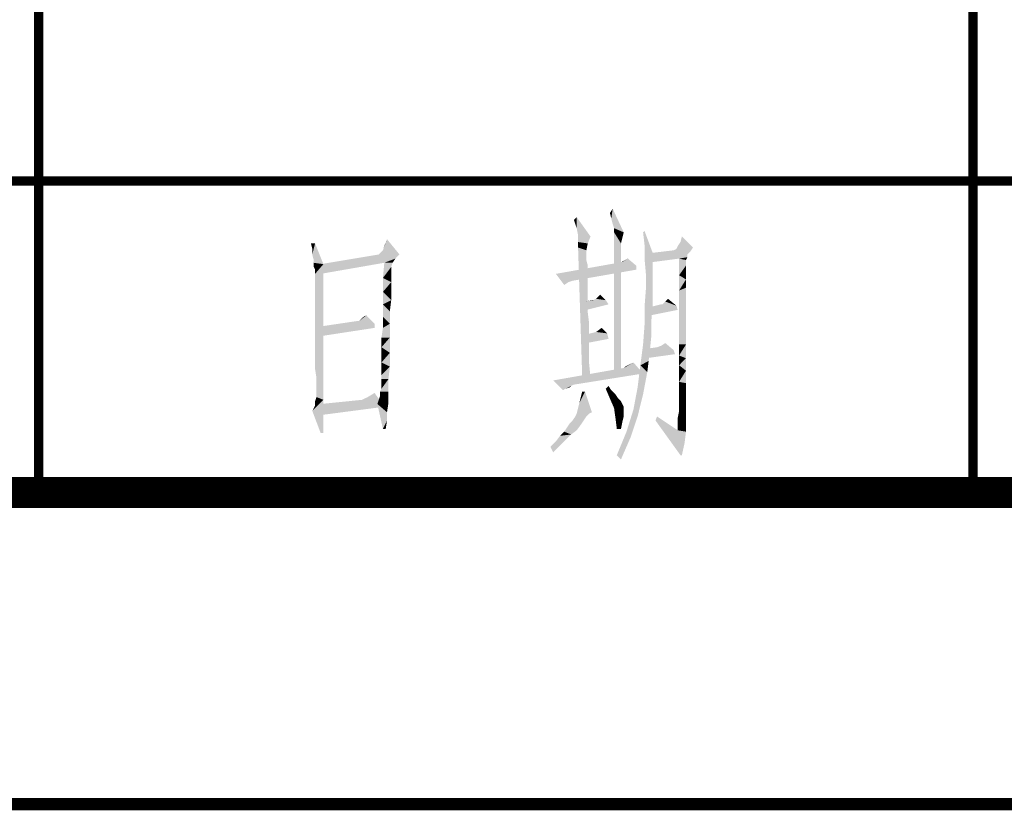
# Model space of a CAD drawing. Header units: millimetres. Extents: x 0 to 420, y 0 to 297.
# Tile 16 of 27: x 265 to 281, y 0 to 13. Entities that reach past the tile are written whole.
import ezdxf

# ---------------------------------------------------------------- set-up
doc = ezdxf.new("R2010")
doc.units = ezdxf.units.MM
doc.header["$LTSCALE"] = 23.1
doc.layers.get('0').update_dxf_attribs({"linetype": 'CONTINUOUS'})
doc.layers.add('GMA1347总成-02_DXF_FORMAT', color=7, linetype='CONTINUOUS')

msp = doc.modelspace()

# ---------------------------------------------------------------- linework, layer by layer
at = {"color": 1, "linetype": 'CONTINUOUS'}
for points in [[(274.193, 9.4), (274.171, 9.489), (274.216, 9.556)], [(274.216, 9.311), (274.193, 9.4), (274.216, 9.556)], [(274.238, 9.244), (274.216, 9.311), (274.216, 9.556)], [(274.238, 9.244), (274.216, 9.556), (274.393, 9.178)], [(273.638, 9.244), (273.593, 9.378), (273.638, 9.422)], [(273.66, 9.133), (273.638, 9.244), (273.638, 9.422)], [(273.66, 9.133), (273.638, 9.422), (273.86, 9.111)], [(274.393, 9.178), (274.238, 9.178), (274.238, 9.244)], [(274.238, 9.178), (274.393, 9.178), (274.371, 9.089)], [(274.238, 9.178), (274.371, 9.089), (274.349, 9)], [(274.349, 9), (274.238, 6.933), (274.238, 9.178)], [(274.727, 8.978), (274.704, 9.178), (274.727, 9.2)], [(274.727, 8.978), (274.727, 9.2), (274.86, 8.844)], [(270.527, 8.889), (270.549, 8.956), (270.593, 9.067)], [(270.527, 8.889), (270.593, 9.067), (270.793, 8.822)], [(273.86, 9.111), (273.66, 9.022), (273.66, 9.133)], [(273.66, 9.022), (273.86, 9.111), (273.816, 9)], [(273.816, 9), (273.66, 8.933), (273.66, 9.022)], [(275.504, 8.933), (275.26, 8.956), (275.304, 9.022)], [(275.304, 9.022), (275.327, 9.111), (275.504, 8.933)], [(269.438, 9), (269.393, 8.911), (269.371, 9)], [(269.393, 8.822), (269.393, 8.911), (269.438, 9)], [(269.416, 8.733), (269.393, 8.822), (269.438, 9)], [(269.416, 8.689), (269.416, 8.733), (269.438, 9)], [(269.416, 8.689), (269.438, 9), (269.571, 8.667)], [(270.793, 8.822), (270.482, 8.844), (270.527, 8.889)], [(273.66, 8.933), (273.816, 9), (273.793, 8.889)], [(273.793, 8.889), (273.727, 6.844), (273.66, 8.933)], [(273.793, 8.889), (273.793, 8.867), (273.727, 6.844)], [(273.793, 8.867), (273.793, 8.844), (273.727, 6.844)], [(274.349, 9), (274.349, 8.978), (274.238, 6.933)], [(274.349, 8.978), (274.349, 8.956), (274.238, 6.933)], [(274.349, 8.956), (274.349, 8.911), (274.238, 6.933)], [(274.349, 8.911), (274.349, 8.844), (274.238, 6.933)], [(274.86, 8.844), (274.727, 8.756), (274.727, 8.978)], [(275.46, 8.867), (274.816, 8.844), (275.193, 8.889)], [(274.816, 8.844), (275.46, 8.867), (275.416, 8.822)], [(275.193, 8.889), (275.238, 8.911), (275.504, 8.933)], [(275.193, 8.889), (275.504, 8.933), (275.46, 8.867)], [(275.504, 8.933), (275.238, 8.911), (275.26, 8.956)], [(270.793, 8.822), (270.727, 8.756), (269.527, 8.667)], [(270.793, 8.822), (269.527, 8.667), (270.46, 8.822)], [(270.727, 8.756), (270.549, 8.689), (269.527, 8.667)], [(270.793, 8.822), (270.46, 8.822), (270.482, 8.844)], [(270.549, 8.689), (270.727, 8.756), (270.682, 8.689)], [(273.793, 8.844), (273.793, 8.8), (273.727, 6.844)], [(273.793, 8.8), (273.793, 8.733), (273.727, 6.844)], [(273.793, 8.733), (273.816, 8.644), (273.727, 6.844)], [(274.349, 8.844), (274.349, 8.778), (274.238, 6.933)], [(274.349, 8.778), (274.349, 8.667), (274.238, 6.933)], [(274.349, 8.689), (274.416, 8.733), (274.46, 8.756)], [(274.349, 8.689), (274.46, 8.756), (274.593, 8.644)], [(274.349, 8.689), (274.371, 8.711), (274.416, 8.733)], [(274.727, 8.756), (274.86, 8.844), (274.86, 8.556)], [(274.86, 8.556), (274.749, 8.511), (274.727, 8.756)], [(275.416, 8.822), (274.771, 8.689), (274.816, 8.844)], [(275.416, 8.822), (275.416, 8.778), (274.771, 8.689)], [(275.416, 8.778), (275.282, 8.756), (274.771, 8.689)], [(275.282, 8.756), (275.416, 8.778), (275.393, 8.733)], [(275.393, 8.733), (275.282, 8.489), (275.282, 8.756)], [(275.393, 8.733), (275.393, 8.711), (275.282, 8.489)], [(275.393, 8.711), (275.393, 8.644), (275.282, 8.489)], [(269.571, 8.667), (269.416, 8.622), (269.416, 8.689)], [(269.438, 8.578), (269.416, 8.622), (269.571, 8.667)], [(269.438, 8.556), (269.438, 8.578), (269.571, 8.667)], [(269.438, 8.533), (269.438, 8.556), (269.571, 8.667)], [(269.438, 8.511), (269.438, 8.533), (269.571, 8.667)], [(269.438, 8.467), (269.438, 8.511), (269.571, 8.667)], [(269.438, 8.378), (269.438, 8.467), (269.571, 8.667)], [(269.438, 8.289), (269.438, 8.378), (269.571, 8.667)], [(269.438, 8.133), (269.438, 8.289), (269.571, 8.667)], [(269.438, 7.978), (269.438, 8.133), (269.571, 8.667)], [(269.438, 7.778), (269.438, 7.978), (269.571, 8.667)], [(269.438, 7.556), (269.438, 7.778), (269.571, 8.667)], [(269.438, 7.333), (269.438, 7.556), (269.571, 8.667)], [(269.438, 7.156), (269.438, 7.333), (269.571, 8.667)], [(269.438, 6.978), (269.438, 7.156), (269.571, 8.667)], [(269.46, 6.844), (269.438, 6.978), (269.571, 8.667)], [(269.46, 6.733), (269.46, 6.844), (269.571, 8.667)], [(269.46, 6.644), (269.46, 6.733), (269.571, 8.667)], [(269.46, 6.6), (269.46, 6.644), (269.571, 8.667)], [(269.46, 6.578), (269.46, 6.6), (269.571, 8.667)], [(269.46, 6.533), (269.46, 6.578), (269.571, 8.667)], [(269.46, 6.533), (269.571, 8.667), (269.571, 6.489)], [(269.527, 8.667), (270.549, 8.689), (269.527, 8.511)], [(270.682, 8.689), (270.66, 8.622), (270.527, 8.444)], [(270.682, 8.689), (270.527, 8.444), (270.549, 8.689)], [(270.66, 8.622), (270.66, 8.578), (270.527, 8.444)], [(270.66, 8.578), (270.66, 8.533), (270.527, 8.444)], [(274.349, 8.689), (274.593, 8.644), (273.304, 8.511)], [(274.349, 8.689), (273.304, 8.511), (274.304, 8.689)], [(274.593, 8.644), (274.593, 8.578), (273.304, 8.511)], [(273.304, 8.511), (274.593, 8.578), (273.571, 8.4)], [(273.816, 8.644), (273.816, 8.556), (273.727, 6.844)], [(273.816, 8.556), (273.816, 8.444), (273.727, 6.844)], [(274.349, 8.667), (274.349, 8.578), (274.238, 6.933)], [(274.349, 8.578), (274.349, 8.444), (274.238, 6.933)], [(274.749, 8.511), (274.86, 8.556), (274.86, 8.289)], [(275.393, 8.644), (275.393, 8.556), (275.282, 8.489)], [(275.282, 8.489), (275.393, 8.556), (275.393, 8.422)], [(270.66, 8.533), (270.66, 8.467), (270.527, 8.444)], [(270.527, 8.444), (270.66, 8.467), (270.66, 8.378)], [(270.66, 8.378), (270.527, 8.222), (270.527, 8.444)], [(273.304, 8.511), (273.571, 8.4), (273.504, 8.378)], [(273.504, 8.378), (273.438, 8.333), (273.304, 8.511)], [(273.816, 8.444), (273.816, 8.333), (273.727, 6.844)], [(274.349, 8.444), (274.349, 8.311), (274.238, 6.933)], [(274.86, 8.289), (274.749, 8.267), (274.749, 8.511)], [(275.393, 8.422), (275.282, 8.244), (275.282, 8.489)], [(275.393, 8.422), (275.393, 8.289), (275.282, 8.244)], [(270.66, 8.378), (270.66, 8.244), (270.527, 8.222)], [(270.527, 8.222), (270.66, 8.244), (270.66, 8.089)], [(270.66, 8.089), (270.527, 8.022), (270.527, 8.222)], [(273.816, 8.333), (273.816, 8.2), (273.727, 6.844)], [(274.349, 8.311), (274.349, 8.156), (274.238, 6.933)], [(274.86, 8.022), (274.727, 7.978), (274.749, 8.267)], [(274.749, 8.267), (274.86, 8.289), (274.86, 8.022)], [(275.282, 8.244), (275.393, 8.289), (275.393, 8.089)], [(275.393, 8.089), (275.282, 8), (275.282, 8.244)], [(270.527, 8.022), (270.66, 8.089), (270.638, 7.911)], [(273.816, 8.2), (273.816, 8.044), (273.727, 6.844)], [(273.904, 8.089), (274.104, 8.089), (273.771, 8.067)], [(273.904, 8.089), (273.771, 8.067), (273.882, 8.089)], [(273.771, 8.067), (274.104, 8.089), (274.149, 8.022)], [(274.149, 8.022), (273.793, 7.933), (273.771, 8.067)], [(274.104, 8.089), (273.904, 8.089), (273.949, 8.111)], [(274.104, 8.089), (273.949, 8.111), (273.971, 8.133)], [(273.971, 8.133), (274.016, 8.178), (274.104, 8.089)], [(274.349, 8.156), (274.349, 8), (274.238, 6.933)], [(275.238, 8), (275.038, 8.044), (275.06, 8.067)], [(275.06, 8.067), (275.104, 8.111), (275.238, 8)], [(275.282, 8), (275.393, 8.089), (275.393, 7.867)], [(270.638, 7.911), (270.527, 7.822), (270.527, 8.022)], [(270.527, 7.822), (270.638, 7.911), (270.638, 7.711)], [(273.816, 8.044), (273.816, 7.889), (273.727, 6.844)], [(274.349, 8), (274.349, 7.822), (274.238, 6.933)], [(274.727, 7.978), (274.86, 8.022), (274.838, 7.778)], [(274.838, 7.778), (274.727, 7.689), (274.727, 7.978)], [(275.016, 8.022), (275.238, 8), (274.816, 7.978)], [(275.016, 8.022), (274.816, 7.978), (274.993, 8.022)], [(274.816, 7.978), (275.238, 8), (275.26, 7.933)], [(275.26, 7.933), (274.816, 7.844), (274.816, 7.978)], [(275.238, 8), (275.016, 8.022), (275.038, 8.044)], [(275.393, 7.867), (275.282, 7.778), (275.282, 8)], [(270.149, 7.756), (270.393, 7.711), (269.527, 7.667)], [(270.149, 7.756), (269.527, 7.667), (270.127, 7.756)], [(270.149, 7.756), (270.171, 7.778), (270.26, 7.844)], [(270.149, 7.756), (270.26, 7.844), (270.393, 7.711)], [(270.171, 7.778), (270.216, 7.822), (270.26, 7.844)], [(270.638, 7.711), (270.527, 7.644), (270.527, 7.822)], [(273.816, 7.889), (273.838, 7.711), (273.727, 6.844)], [(274.349, 7.822), (274.349, 7.622), (274.238, 6.933)], [(274.727, 7.689), (274.838, 7.778), (274.838, 7.533)], [(275.282, 7.778), (275.393, 7.867), (275.393, 7.622)], [(275.393, 7.622), (275.282, 7.578), (275.282, 7.778)], [(269.527, 7.667), (270.393, 7.711), (270.393, 7.644)], [(270.393, 7.644), (269.527, 7.511), (269.527, 7.667)], [(270.504, 7.489), (270.527, 7.644), (270.638, 7.711)], [(270.504, 7.489), (270.638, 7.711), (270.638, 7.489)], [(273.838, 7.711), (273.838, 7.511), (273.727, 6.844)], [(273.949, 7.578), (274.038, 7.644), (274.127, 7.556)], [(274.349, 7.622), (274.349, 7.4), (274.238, 6.933)], [(274.838, 7.533), (274.704, 7.378), (274.727, 7.689)], [(275.282, 7.378), (275.282, 7.578), (275.393, 7.622)], [(275.282, 7.378), (275.393, 7.622), (275.393, 7.378)], [(270.638, 7.489), (270.504, 7.333), (270.504, 7.489)], [(270.504, 7.333), (270.638, 7.489), (270.638, 7.244)], [(273.838, 7.511), (273.838, 7.289), (273.727, 6.844)], [(274.127, 7.556), (273.793, 7.533), (273.86, 7.556)], [(273.793, 7.533), (274.127, 7.556), (274.149, 7.467)], [(274.149, 7.467), (273.793, 7.4), (273.793, 7.533)], [(274.127, 7.556), (273.86, 7.556), (273.949, 7.578)], [(274.704, 7.378), (274.838, 7.533), (274.816, 7.311)], [(270.638, 7.244), (270.504, 7.2), (270.504, 7.333)], [(273.838, 7.289), (273.838, 7.067), (273.727, 6.844)], [(274.349, 7.4), (274.349, 7.178), (274.238, 6.933)], [(274.816, 7.311), (274.66, 7.044), (274.704, 7.378)], [(274.816, 7.311), (274.793, 7.111), (274.66, 7.044)], [(275.193, 7.289), (274.749, 7.156), (274.771, 7.311)], [(275.193, 7.289), (275.216, 7.222), (274.749, 7.156)], [(275.193, 7.289), (274.771, 7.311), (274.927, 7.333)], [(275.193, 7.289), (274.927, 7.333), (274.993, 7.356)], [(274.993, 7.356), (275.06, 7.4), (275.193, 7.289)], [(275.393, 7.378), (275.282, 7.2), (275.282, 7.378)], [(275.282, 7.2), (275.393, 7.378), (275.393, 7.156)], [(270.504, 7.089), (270.504, 7.2), (270.638, 7.244)], [(270.504, 7.089), (270.638, 7.244), (270.638, 7.022)], [(274.238, 6.933), (274.349, 7.178), (274.349, 6.933)], [(275.393, 7.156), (275.282, 7.044), (275.282, 7.2)], [(275.282, 7.044), (275.393, 7.156), (275.393, 6.956)], [(270.638, 7.022), (270.504, 6.978), (270.504, 7.089)], [(270.504, 6.889), (270.504, 6.978), (270.638, 7.022)], [(270.504, 6.822), (270.504, 6.889), (270.638, 7.022)], [(270.504, 6.822), (270.638, 7.022), (270.616, 6.822)], [(274.704, 6.911), (273.26, 6.8), (274.393, 7)], [(273.727, 6.844), (273.838, 7.067), (273.86, 6.844)], [(274.393, 7), (274.504, 7.067), (274.549, 7.089)], [(274.393, 7), (274.549, 7.089), (274.704, 6.911)], [(274.393, 7), (274.416, 7.022), (274.504, 7.067)], [(274.416, 7.022), (274.46, 7.044), (274.504, 7.067)], [(274.771, 6.933), (274.616, 6.689), (274.66, 7.044)], [(274.66, 7.044), (274.793, 7.111), (274.771, 6.933)], [(275.393, 6.956), (275.282, 6.911), (275.282, 7.044)], [(270.482, 6.622), (270.504, 6.667), (270.616, 6.822)], [(270.482, 6.622), (270.616, 6.822), (270.616, 6.622)], [(270.616, 6.822), (270.504, 6.756), (270.504, 6.822)], [(270.504, 6.711), (270.504, 6.756), (270.616, 6.822)], [(270.504, 6.667), (270.504, 6.711), (270.616, 6.822)], [(273.26, 6.8), (274.704, 6.911), (273.593, 6.733)], [(273.26, 6.8), (273.593, 6.733), (273.549, 6.711)], [(273.26, 6.8), (273.549, 6.711), (273.46, 6.667)], [(273.46, 6.667), (273.416, 6.644), (273.26, 6.8)], [(274.616, 6.689), (274.771, 6.933), (274.704, 6.578)], [(275.282, 6.778), (275.282, 6.911), (275.393, 6.956)], [(275.282, 6.778), (275.393, 6.956), (275.393, 6.756)], [(273.549, 6.711), (273.527, 6.689), (273.46, 6.667)], [(274.104, 6.667), (274.149, 6.711), (274.193, 6.644)], [(274.193, 6.644), (274.171, 6.511), (274.104, 6.667)], [(274.193, 6.644), (274.26, 6.578), (274.171, 6.511)], [(274.704, 6.578), (274.549, 6.333), (274.616, 6.689)], [(275.393, 6.756), (275.282, 6.667), (275.282, 6.778)], [(275.282, 6.667), (275.393, 6.756), (275.393, 6.6)], [(275.393, 6.6), (275.282, 6.578), (275.282, 6.667)], [(269.393, 6.311), (269.438, 6.4), (269.571, 6.489)], [(269.527, 5.956), (269.393, 6.311), (269.571, 6.489)], [(269.571, 6.489), (269.438, 6.467), (269.46, 6.533)], [(269.438, 6.4), (269.438, 6.467), (269.571, 6.489)], [(270.549, 6.378), (269.527, 6.422), (270.193, 6.489)], [(269.527, 5.956), (269.571, 6.489), (269.571, 5.956)], [(270.549, 6.378), (270.193, 6.489), (270.282, 6.533)], [(270.282, 6.533), (270.393, 6.6), (270.549, 6.378)], [(270.616, 6.444), (270.438, 6.422), (270.46, 6.489)], [(270.46, 6.489), (270.482, 6.556), (270.616, 6.622)], [(270.46, 6.489), (270.616, 6.622), (270.616, 6.444)], [(270.616, 6.622), (270.482, 6.556), (270.482, 6.622)], [(273.771, 6.622), (273.682, 6.444), (273.727, 6.622)], [(273.682, 6.444), (273.771, 6.622), (273.882, 6.289)], [(274.171, 6.511), (274.26, 6.578), (274.304, 6.511)], [(274.304, 6.511), (274.238, 6.356), (274.171, 6.511)], [(274.304, 6.511), (274.349, 6.467), (274.238, 6.356)], [(274.549, 6.333), (274.704, 6.578), (274.616, 6.222)], [(275.282, 6.511), (275.282, 6.578), (275.393, 6.6)], [(275.282, 6.511), (275.393, 6.6), (275.393, 6.467)], [(275.393, 6.467), (275.282, 6.444), (275.282, 6.511)], [(270.549, 6.378), (269.527, 6.244), (269.527, 6.422)], [(270.438, 6.422), (270.616, 6.444), (270.593, 6.289)], [(270.593, 6.289), (270.527, 6.022), (270.438, 6.422)], [(273.882, 6.289), (273.638, 6.267), (273.682, 6.444)], [(274.349, 6.467), (274.371, 6.422), (274.238, 6.356)], [(274.371, 6.422), (274.393, 6.378), (274.238, 6.356)], [(274.238, 6.356), (274.393, 6.378), (274.393, 6.356)], [(274.393, 6.356), (274.26, 6.2), (274.238, 6.356)], [(274.393, 6.356), (274.393, 6.333), (274.26, 6.2)], [(274.393, 6.333), (274.393, 6.289), (274.26, 6.2)], [(274.616, 6.222), (274.438, 5.978), (274.549, 6.333)], [(275.282, 6.4), (275.282, 6.444), (275.393, 6.467)], [(275.282, 6.378), (275.282, 6.4), (275.393, 6.467)], [(275.282, 6.378), (275.393, 6.467), (275.393, 6.356)], [(275.393, 6.356), (275.282, 6.311), (275.282, 6.378)], [(275.282, 6.311), (275.393, 6.356), (275.393, 6.267)], [(270.593, 6.289), (270.593, 6.156), (270.527, 6.022)], [(273.793, 6.222), (273.571, 6.156), (273.616, 6.222)], [(273.571, 6.156), (273.793, 6.222), (273.749, 6.156)], [(273.838, 6.267), (273.616, 6.222), (273.638, 6.267)], [(273.616, 6.222), (273.838, 6.267), (273.793, 6.222)], [(273.638, 6.267), (273.882, 6.289), (273.838, 6.267)], [(274.393, 6.289), (274.393, 6.222), (274.26, 6.2)], [(274.26, 6.2), (274.393, 6.222), (274.371, 6.133)], [(274.371, 6.133), (274.282, 6.022), (274.26, 6.2)], [(274.438, 5.978), (274.616, 6.222), (274.504, 5.889)], [(274.904, 6.156), (274.927, 6.222), (275.26, 6)], [(275.393, 6.267), (275.26, 6.2), (275.282, 6.311)], [(275.26, 6.2), (275.393, 6.267), (275.393, 6.111)], [(275.393, 6.111), (275.26, 6.089), (275.26, 6.2)], [(270.527, 6.022), (270.593, 6.156), (270.571, 6.022)], [(273.638, 6), (273.438, 5.978), (273.482, 6.044)], [(273.704, 6.089), (273.482, 6.044), (273.527, 6.111)], [(273.482, 6.044), (273.704, 6.089), (273.638, 6)], [(273.749, 6.156), (273.527, 6.111), (273.571, 6.156)], [(273.527, 6.111), (273.749, 6.156), (273.704, 6.089)], [(274.282, 6.022), (274.371, 6.133), (274.349, 6.022)], [(275.26, 6), (275.304, 5.6), (274.904, 6.156)], [(275.26, 6), (275.26, 6.089), (275.393, 6.111)], [(275.26, 6), (275.393, 6.111), (275.393, 5.978)], [(273.304, 5.822), (273.371, 5.911), (273.549, 5.933)], [(273.304, 5.822), (273.549, 5.933), (273.416, 5.8)], [(273.549, 5.933), (273.371, 5.911), (273.438, 5.978)], [(273.438, 5.978), (273.638, 6), (273.549, 5.933)], [(274.504, 5.889), (274.282, 5.6), (274.438, 5.978)], [(274.282, 5.6), (274.504, 5.889), (274.349, 5.533)], [(275.26, 6), (275.393, 5.978), (275.304, 5.6)], [(275.393, 5.978), (275.371, 5.8), (275.304, 5.6)], [(273.416, 5.8), (273.216, 5.733), (273.304, 5.822)], [(273.216, 5.733), (273.416, 5.8), (273.26, 5.644)], [(275.304, 5.6), (275.371, 5.8), (275.327, 5.6)]]:
    msp.add_solid(points, dxfattribs=at)
at = {"layer": 'GMA1347总成-02_DXF_FORMAT', "color": 1, "linetype": 'CONTINUOUS'}
for points, const_width in [([(265, 5), (265, 25)], 0.15), ([(280, 5), (280, 25)], 0.15), ([(235, 10), (295, 10)], 0.15), ([(-0.1, 0), (420, 0)], 0.2)]:
    msp.add_lwpolyline(points, dxfattribs=dict(at, const_width=const_width))
at = {"layer": 'GMA1347总成-02_DXF_FORMAT', "color": 7, "linetype": 'CONTINUOUS', "const_width": 0.5}
msp.add_lwpolyline([(24.75, 5), (415.25, 5)], dxfattribs=at)

doc.saveas('drawing.dxf')
